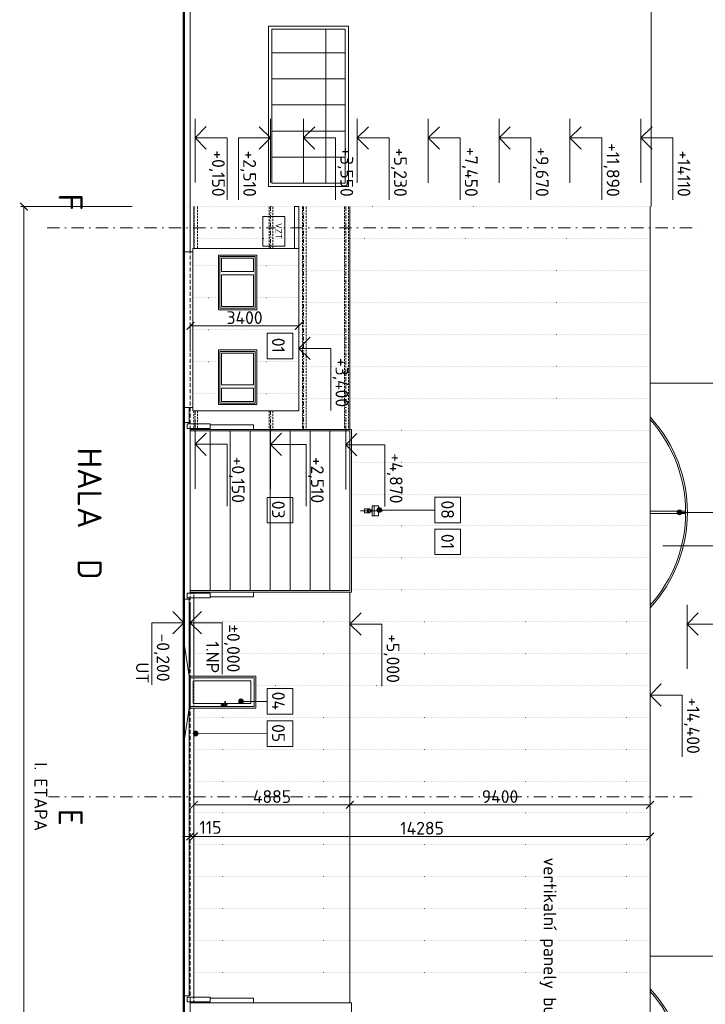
# Model space of a CAD drawing. Header units: millimetres. Extents: x -796345 to 3713765, y -2985421 to 2187451.
# Tile 107 of 256: x -30768 to -9296, y 56885 to 87720. Entities that reach past the tile are written whole.
import ezdxf
from ezdxf import colors
from ezdxf.entities.mleader import LeaderData, LeaderLine
from ezdxf.enums import TextEntityAlignment as Align
from ezdxf.math import Vec2, Vec3

# ---------------------------------------------------------------- set-up
doc = ezdxf.new("R2010")
doc.units = ezdxf.units.MM
doc.header["$PDMODE"] = 1
for name, pattern in [('CENTERX2', [101.6, 63.5, -12.7, 12.7, -12.7]), ('DASHDOT', [25.4, 12.7, -6.35, 0, -6.35]), ('DOT', [6.35, 0, -6.35]), ('HIDDEN', [9.525, 6.35, -3.175])]:
    doc.linetypes.add(name, pattern=pattern)
doc.layers.get('Defpoints').update_dxf_attribs({"color": 8})
for name, color, linetype, lineweight in [('A99_N_kce-pohl', 1, 'Continuous', 9), ('A99_N_koty-200', 5, 'Continuous', 5), ('A99_N_koty-200-vysk', 6, 'Continuous', 9), ('A99_N_leg-text', 7, 'Continuous', 9), ('A99_N_osy', 1, 'CENTERX2', 9), ('A99_N_sraf', 252, 'Continuous', 0), ('A99_N_txt-popis-200', 240, 'Continuous', 5), ('A99_N_txt-popis-50', 240, 'Continuous', 9), ('A99_N_znaceni 200', 5, 'Continuous', 5), ('A99_S_kce-pohl', 7, 'Continuous', 5), ('A99_S_osy', 1, 'CENTERX2', 5)]:
    doc.layers.add(name, color=color, linetype=linetype, lineweight=lineweight)
doc.styles.add('A99_kota', font='isocpeur.ttf', dxfattribs={"height": 2})
doc.styles.add('A99_popis', font='isocpeur.ttf')
doc.styles.add('ad_popis 100', font='isocpeur.ttf', dxfattribs={"height": 200})
doc.styles.add('ISOCPEUR_2', font='isocpeur.ttf', dxfattribs={"height": 2})
doc.dimstyles.new('A99_kota_200 new', dxfattribs={"dimscale": 200, "dimtxt": 2, "dimasz": 1.2, "dimexe": 0.5, "dimexo": 1.5, "dimgap": 0.3, "dimtad": 1, "dimdec": 0, "dimzin": 3, "dimdsep": 46, "dimtxsty": 'A99_kota', "dimblk": 'ARCHTICK', "dimcen": 2.5, "dimazin": 2, "dimtfac": 0.75, "dimtdec": 0, "dimtmove": 2, "dimatfit": 0, "dimfxl": 4, "dimfxlon": 1, "dimtolj": 1, "dimtzin": 0, "dimlwd": 5, "dimlwe": 5, "dimarcsym": 0})

# ---------------------------------------------------------------- blocks, each defined once
blk = doc.blocks.new('*U24')
at = {"color": 0, "linetype": 'ByBlock', "lineweight": -2}
blk.add_line((-3, 0), (7, 0), dxfattribs=at)
for points in [[(0, 0), (0, 5), (0, 5), (9.7, 5)], [(-1.75, 1.75), (0, 0), (1.75, 1.75)]]:
    blk.add_lwpolyline(points, dxfattribs=at)
at = {"color": 0, "linetype": 'ByBlock', "lineweight": -2, "style": 'A99_kota'}
for tag, p in [('VYSKA', (9.2, 7.75)), ('POPIS', (9.2, 4.5))]:
    blk.add_attdef(tag, text='', height=2, dxfattribs=at).set_placement(p, align=Align.TOP_RIGHT)
blk = doc.blocks.new('*U74')
at = {"color": 0, "linetype": 'ByBlock', "lineweight": -2}
blk.add_line((-3, 0), (7, 0), dxfattribs=at)
for points in [[(0, 0), (0, 5), (0, 5), (8.02, 5)], [(-1.75, 1.75), (0, 0), (1.75, 1.75)]]:
    blk.add_lwpolyline(points, dxfattribs=at)
at = {"color": 0, "linetype": 'ByBlock', "lineweight": -2, "style": 'A99_kota'}
for tag, p in [('VYSKA', (7.75, 7.75)), ('POPIS', (7.52, 4.5))]:
    blk.add_attdef(tag, text='', height=2, dxfattribs=at).set_placement(p, align=Align.TOP_RIGHT)
blk = doc.blocks.new('*U36')
at = {"color": 0, "linetype": 'ByBlock', "lineweight": -2}
blk.add_line((-3, 0), (7, 0), dxfattribs=at)
for points in [[(0, 0), (0, 5), (0, 5), (9.7, 5)], [(-1.75, 1.75), (0, 0), (1.75, 1.75)]]:
    blk.add_lwpolyline(points, dxfattribs=at)
at = {"color": 0, "linetype": 'ByBlock', "lineweight": -2, "style": 'A99_kota'}
for tag, p in [('VYSKA', (9.2, 7.75)), ('POPIS', (9.2, 4.5))]:
    blk.add_attdef(tag, text='', height=2, dxfattribs=at).set_placement(p, align=Align.TOP_RIGHT)
blk = doc.blocks.new('*U32')
at = {"color": 0, "linetype": 'ByBlock', "lineweight": -2}
blk.add_line((-3, 0), (7, 0), dxfattribs=at)
for points in [[(-1.75, -1.75), (0, 0), (1.75, -1.75)], [(0, 0), (0, -5), (0, -5), (9.7, -5)]]:
    blk.add_lwpolyline(points, dxfattribs=at)
at = {"color": 0, "linetype": 'ByBlock', "lineweight": -2, "style": 'A99_kota'}
for tag, p in [('VYSKA', (9.2, -2.25)), ('POPIS', (9.2, -5.5))]:
    blk.add_attdef(tag, text='', height=2, dxfattribs=at).set_placement(p, align=Align.TOP_RIGHT)
blk = doc.blocks.new('_ArchTick')
at = {"color": 0, "linetype": 'ByBlock', "const_width": 0.15}
blk.add_lwpolyline([(-0.5, -0.5), (0.5, 0.5)], dxfattribs=at)
blk = doc.blocks.new('*D337')
at = {"layer": 'A99_N_koty-200', "color": 0, "lineweight": 5, "transparency": 16777216}
for p, q in [((-25310, 62140), (-25310, 62040)), ((-11025, 62140), (-25310, 62140)), ((-11025, 62140), (-11025, 62240))]:
    blk.add_line(p, q, dxfattribs=at)
at = {"layer": 'Defpoints', "color": 0, "lineweight": 0, "transparency": 16777216}
for p in [(-25310, 62252.62718), (-25310, 62140), (-11025, 62140)]:
    blk.add_point(p, dxfattribs=at)
at = {"layer": 'A99_N_koty-200', "color": 0, "lineweight": 5, "transparency": 16777216, "xscale": 240, "yscale": 240, "zscale": 240}
for p, rotation in [((-25310, 62140), 179.9999999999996), ((-11025, 62140), 359.9999999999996)]:
    blk.add_blockref('_ArchTick', p, dxfattribs=dict(at, rotation=rotation))
at = {"layer": 'A99_N_koty-200', "color": 0, "transparency": 16777216, "insert": (-18167.5, 62400), "char_height": 400, "attachment_point": 5, "style": 'A99_kota'}
blk.add_mtext('\\A1;14285', dxfattribs=at)
blk = doc.blocks.new('*D393')
at = {"layer": 'A99_N_koty-200', "color": 0, "lineweight": 5, "transparency": 16777216}
for p, q in [((-25425, 77330), (-25425, 78230)), ((-25425, 78130), (-22025, 78130)), ((-22025, 77330), (-22025, 78230))]:
    blk.add_line(p, q, dxfattribs=at)
at = {"layer": 'Defpoints', "color": 0, "lineweight": 0, "transparency": 16777216}
for p in [(-22025, 78130), (-22025, 75470), (-25425, 74201)]:
    blk.add_point(p, dxfattribs=at)
at = {"layer": 'A99_N_koty-200', "color": 0, "lineweight": 5, "transparency": 16777216, "xscale": 240, "yscale": 240, "zscale": 240}
for p, rotation in [((-25425, 78130), 179.9999999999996), ((-22025, 78130), 359.9999999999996)]:
    blk.add_blockref('_ArchTick', p, dxfattribs=dict(at, rotation=rotation))
at = {"layer": 'A99_N_koty-200', "color": 0, "transparency": 16777216, "insert": (-23725, 78390), "char_height": 400, "attachment_point": 5, "style": 'A99_kota'}
blk.add_mtext('\\A1;3400', dxfattribs=at)
blk = doc.blocks.new('*D397')
at = {"layer": 'A99_N_koty-200', "color": 0, "lineweight": 5, "transparency": 16777216}
for p, q in [((-27247, 81865), (-30735, 81865)), ((-30635, 81865), (-30635, 45380)), ((-30252, 45380), (-30735, 45380))]:
    blk.add_line(p, q, dxfattribs=at)
at = {"layer": 'Defpoints', "color": 0, "linetype": 'Continuous', "lineweight": 0, "transparency": 16777216}
for p in [(-26947, 81865), (-30635, 45380), (-29952, 45380)]:
    blk.add_point(p, dxfattribs=at)
at = {"layer": 'A99_N_koty-200', "color": 0, "linetype": 'Continuous', "lineweight": 5, "transparency": 16777216, "xscale": 240, "yscale": 240, "zscale": 240}
for p, rotation in [((-30635, 81865), 89.99999999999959), ((-30635, 45380), 269.9999999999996)]:
    blk.add_blockref('_ArchTick', p, dxfattribs=dict(at, rotation=rotation))
at = {"layer": 'A99_N_koty-200', "color": 0, "linetype": 'Continuous', "lineweight": 5, "transparency": 16777216, "insert": (-30107, 63385), "char_height": 400, "attachment_point": 5, "rotation": 270, "style": 'A99_kota', "bg_fill": 3, "box_fill_scale": 1.1, "bg_fill_color": 256, "bg_fill_true_color": 13158600, "bg_fill_transparency": 0}
blk.add_mtext('\\A1;I. ETAPA', dxfattribs=at)
blk = doc.blocks.new('*D444')
at = {"layer": 'A99_N_koty-200', "color": 0, "lineweight": 5, "transparency": 16777216}
for p, q in [((-25310, 63131), (-25310, 63231)), ((-20425, 63131), (-20425, 63231)), ((-25310, 63131), (-20425, 63131))]:
    blk.add_line(p, q, dxfattribs=at)
at = {"layer": 'Defpoints', "color": 0, "lineweight": 0, "transparency": 16777216}
for p in [(-25310, 63131), (-20425, 63131), (-20425, 63131)]:
    blk.add_point(p, dxfattribs=at)
at = {"layer": 'A99_N_koty-200', "color": 0, "lineweight": 5, "transparency": 16777216, "xscale": 240, "yscale": 240, "zscale": 240, "rotation": 180}
blk.add_blockref('_ArchTick', (-25310, 63131), dxfattribs=at)
at = {"layer": 'A99_N_koty-200', "color": 0, "lineweight": 5, "transparency": 16777216, "xscale": 240, "yscale": 240, "zscale": 240}
blk.add_blockref('_ArchTick', (-20425, 63131), dxfattribs=at)
at = {"layer": 'A99_N_koty-200', "color": 0, "transparency": 16777216, "insert": (-22867, 63391), "char_height": 400, "attachment_point": 5, "style": 'A99_kota'}
blk.add_mtext('\\A1;4885', dxfattribs=at)
blk = doc.blocks.new('*D445')
at = {"layer": 'A99_N_koty-200', "color": 0, "lineweight": 5, "transparency": 16777216}
for p, q in [((-11025, 63131), (-11025, 63231)), ((-20425, 63131), (-20425, 63031)), ((-20425, 63131), (-11025, 63131))]:
    blk.add_line(p, q, dxfattribs=at)
at = {"layer": 'Defpoints', "color": 0, "lineweight": 0, "transparency": 16777216}
for p in [(-20425, 63131), (-11025, 63131), (-11025, 63131)]:
    blk.add_point(p, dxfattribs=at)
at = {"layer": 'A99_N_koty-200', "color": 0, "lineweight": 5, "transparency": 16777216, "xscale": 240, "yscale": 240, "zscale": 240, "rotation": 180}
blk.add_blockref('_ArchTick', (-20425, 63131), dxfattribs=at)
at = {"layer": 'A99_N_koty-200', "color": 0, "lineweight": 5, "transparency": 16777216, "xscale": 240, "yscale": 240, "zscale": 240}
blk.add_blockref('_ArchTick', (-11025, 63131), dxfattribs=at)
at = {"layer": 'A99_N_koty-200', "color": 0, "transparency": 16777216, "insert": (-15725, 63391), "char_height": 400, "attachment_point": 5, "style": 'A99_kota'}
blk.add_mtext('\\A1;9400', dxfattribs=at)
blk = doc.blocks.new('*D528')
at = {"layer": 'A99_N_koty-200', "color": 0, "lineweight": 5, "transparency": 16777216}
for p, q in [((-25425, 62140), (-25665, 62140)), ((-25425, 62140), (-25425, 62240)), ((-25425, 62140), (-25310, 62140)), ((-25310, 62140), (-25310, 62240)), ((-25310, 62140), (-25070, 62140))]:
    blk.add_line(p, q, dxfattribs=at)
at = {"layer": 'Defpoints', "color": 0, "lineweight": 0, "transparency": 16777216}
for p in [(-25425, 62140), (-25310, 62140), (-25310, 62140)]:
    blk.add_point(p, dxfattribs=at)
at = {"layer": 'A99_N_koty-200', "color": 0, "lineweight": 5, "transparency": 16777216, "xscale": 240, "yscale": 240, "zscale": 240}
blk.add_blockref('_ArchTick', (-25425, 62140), dxfattribs=at)
at = {"layer": 'A99_N_koty-200', "color": 0, "lineweight": 5, "transparency": 16777216, "xscale": 240, "yscale": 240, "zscale": 240, "rotation": 180}
blk.add_blockref('_ArchTick', (-25310, 62140), dxfattribs=at)
at = {"layer": 'A99_N_koty-200', "color": 0, "transparency": 16777216, "insert": (-24795, 62425), "char_height": 400, "attachment_point": 5, "style": 'A99_kota'}
blk.add_mtext('\\A1;115', dxfattribs=at)
blk = doc.blocks.new('*U552')
at = {"color": 0, "linetype": 'ByBlock', "lineweight": -2}
blk.add_line((-3, 0), (7, 0), dxfattribs=at)
for points in [[(0, 0), (0, 6.13), (0, 6.13), (9.7, 6.13)], [(-1.75, 1.75), (0, 0), (1.75, 1.75)]]:
    blk.add_lwpolyline(points, dxfattribs=at)
at = {"color": 0, "linetype": 'ByBlock', "lineweight": -2, "style": 'A99_kota'}
for tag, p in [('VYSKA', (9.2, 8.88)), ('POPIS', (9.2, 5.63))]:
    blk.add_attdef(tag, text='', height=2, dxfattribs=at).set_placement(p, align=Align.TOP_RIGHT)
blk = doc.blocks.new('*U553')
at = {"color": 0, "linetype": 'ByBlock', "lineweight": -2}
blk.add_line((-3, 0), (7, 0), dxfattribs=at)
for points in [[(0, 0), (0, 5.6), (0, 5.6), (9.7, 5.6)], [(-1.75, 1.75), (0, 0), (1.75, 1.75)]]:
    blk.add_lwpolyline(points, dxfattribs=at)
at = {"color": 0, "linetype": 'ByBlock', "lineweight": -2, "style": 'A99_kota'}
for tag, p in [('VYSKA', (9.2, 8.35)), ('POPIS', (9.2, 5.1))]:
    blk.add_attdef(tag, text='', height=2, dxfattribs=at).set_placement(p, align=Align.TOP_RIGHT)
blk = doc.blocks.new('*U132')
at = {"color": 0, "linetype": 'ByBlock', "lineweight": -2}
blk.add_line((-3, 0), (7, 0), dxfattribs=at)
for points in [[(0, 0), (0, 5), (0, 5), (9.7, 5)], [(-1.75, 1.75), (0, 0), (1.75, 1.75)]]:
    blk.add_lwpolyline(points, dxfattribs=at)
at = {"color": 0, "linetype": 'ByBlock', "lineweight": -2, "style": 'A99_kota'}
blk.add_attdef('POPIS', text='', height=2, rotation=360, dxfattribs=at).set_placement((9.2, 5.5), align=Align.BOTTOM_RIGHT)
blk.add_attdef('VYSKA', text='', height=2, rotation=360, dxfattribs=at).set_placement((9.2, 4.25), align=Align.TOP_RIGHT)

msp = doc.modelspace()

# ---------------------------------------------------------------- hatches: boundary and pattern name
at = {"layer": 'A99_N_leg-text', "lineweight": 5}
h = msp.add_hatch(color=256, dxfattribs=at)
h.dxf.hatch_style = 1
edge = h.paths.add_edge_path()
edge.add_arc((-19505.2, 72365), 75, 0, 360)
at = {"layer": 'A99_N_leg-text', "lineweight": 9}
h = msp.add_hatch(color=256, dxfattribs=at)
h.dxf.hatch_style = 1
edge = h.paths.add_edge_path()
edge.add_arc((-10107.2, 72290), 75, 0, 360)
at = {"layer": 'A99_N_leg-text', "lineweight": 5}
h = msp.add_hatch(color=256, dxfattribs=at)
h.dxf.hatch_style = 1
edge = h.paths.add_edge_path()
edge.add_arc((-23840, 66371.8), 75, 0, 360)
h = msp.add_hatch(color=256, dxfattribs=at)
h.dxf.hatch_style = 1
edge = h.paths.add_edge_path()
edge.add_arc((-25260, 65365.4), 75, 0, 360)

# ---------------------------------------------------------------- linework, layer by layer
at = {"layer": 'A99_N_kce-pohl', "color": 7, "linetype": 'HIDDEN', "lineweight": 5, "ltscale": 20}
msp.add_line((-25425, 5915.1), (-25425, 100450), dxfattribs=at)
at = {"layer": 'A99_N_kce-pohl', "color": 1, "linetype": 'Continuous', "lineweight": 9}
for p, q in [((-25310, 81865), (-25310, 80550)), ((-25310, 69615), (-25310, 67160)), ((-25310, 66160), (-25310, 57110))]:
    msp.add_line(p, q, dxfattribs=at)
at = {"layer": 'A99_N_kce-pohl', "color": 1, "linetype": 'Continuous', "lineweight": 13}
msp.add_line((-11025, 44880), (-11025, 81865), dxfattribs=at)
at = {"layer": 'A99_N_kce-pohl', "color": 1, "linetype": 'Continuous', "lineweight": 5}
for p, q in [((-23375, 67160), (-25425, 67160)), ((-23425, 67110), (-25425, 67110)), ((-25330, 66310), (-25330, 67010)), ((-23525, 67010), (-25325, 67010)), ((-23525, 66310), (-23525, 67010)), ((-23425, 66210), (-23425, 67110)), ((-23375, 66160), (-23375, 67160)), ((-24345.4, 66310), (-25325, 66310)), ((-24345.4, 66230.3), (-24345.4, 66356.8)), ((-24325, 66230.3), (-24325, 66356.8)), ((-23525, 66310), (-24325, 66310)), ((-23425, 66210), (-25425, 66210)), ((-23375, 66160), (-25425, 66160)), ((-24345.4, 66285.9), (-24434.8, 66285.9)), ((-24345.4, 66235), (-24434.8, 66235)), ((-24415.5, 66254.2), (-24415.5, 66268.7)), ((-24415.5, 66268.7), (-24399.1, 66264.2)), ((-24415.5, 66254.2), (-24399.1, 66258.4)), ((-24298.5, 66285.9), (-24325, 66285.9)), ((-24298.5, 66235), (-24325, 66235))]:
    msp.add_line(p, q, dxfattribs=at)
at = {"layer": 'A99_N_kce-pohl', "color": 7, "lineweight": 50}
msp.add_lwpolyline([(-25695, 24515), (-25625, 24515), (-25625, 114437.5)], dxfattribs=at)
at = {"layer": 'A99_N_kce-pohl', "color": 1, "lineweight": 9}
for points in [[(-22025, 80550), (-22160, 80550), (-22160, 81865), (-22025, 81865)], [(-23345, 80350), (-23345, 78635), (-24545, 78635), (-24545, 80350)], [(-23345, 75665), (-23345, 77380), (-24545, 77380), (-24545, 75665)]]:
    msp.add_lwpolyline(points, close=True, dxfattribs=at)
for points in [[(-20425, 74890), (-20425, 81865)], [(-25350, 80550), (-25350, 75470)], [(-25350, 80550), (-22025, 80550)], [(-22025, 80550), (-22025, 75470)], [(-25625, 80450), (-25350, 80450)], [(-25625, 75570), (-25350, 75570)], [(-25350, 75470), (-22025, 75470)], [(-20425, 56935), (-20425, 69790)]]:
    msp.add_lwpolyline(points, dxfattribs=at)
at = {"layer": 'A99_N_kce-pohl', "color": 1, "linetype": 'Continuous', "lineweight": 5}
for points in [[(-23447.5, 74890), (-23447.5, 75030), (-24800.2, 75030)], [(-24800, 74840), (-24800, 74840), (-24800, 69840)], [(-24175, 74840), (-24175, 74840), (-24175, 69840)], [(-23550, 74840), (-23550, 74840), (-23550, 69840)], [(-22925, 74840), (-22925, 74840), (-22925, 69840)], [(-22300, 74840), (-22300, 74840), (-22300, 69840)], [(-21675, 74840), (-21675, 74840), (-21675, 69840)], [(-21050, 74840), (-21050, 74840), (-21050, 69840)], [(-19670, 72500), (-19670, 72180)], [(-20090, 72340), (-19832.5, 72340)], [(-19805, 72312.5), (-19805, 72277.5), (-19970, 72277.5), (-19970, 72402.5), (-19805, 72402.5), (-19805, 72367.5)], [(-19860.2, 72367.5), (-19730, 72367.5)], [(-19860.2, 72312.5), (-19730, 72312.5)], [(-19805, 72340), (-19410.2, 72340)], [(-23447.5, 69790), (-23447.5, 69650), (-24800.2, 69650)], [(-25425, 67160), (-25425, 66160)], [(-23447.5, 56935), (-23447.5, 57075), (-24800.2, 57075)], [(-25425.2, 56885), (-25425.2, 56960)]]:
    msp.add_lwpolyline(points, dxfattribs=at)
at = {"layer": 'A99_N_kce-pohl', "linetype": 'Continuous'}
for points in [[(-25425.2, 74840), (-25425.2, 74915)], [(-25425.2, 69840), (-25425.2, 69765)], [(-25425, 69840), (-25425, 69765)]]:
    msp.add_lwpolyline(points, dxfattribs=at)
at = {"layer": 'A99_N_kce-pohl', "color": 1, "linetype": 'Continuous', "lineweight": 9}
for points in [[(-25425, 74890), (-20375, 74890), (-20375, 69790), (-25425, 69790)], [(-25425, 56935), (-20375, 56935), (-20375, 51835), (-25425, 51835)]]:
    msp.add_lwpolyline(points, close=True, dxfattribs=at)
at = {"layer": 'A99_N_kce-pohl', "color": 1, "linetype": 'Continuous', "lineweight": 5}
for points in [[(-25425, 74840), (-20425, 74840), (-20425, 69840), (-25425, 69840)], [(-19535.2, 72500), (-19535.2, 72180), (-19730, 72180), (-19730, 72500)]]:
    msp.add_lwpolyline(points, close=True, dxfattribs=at)
at = {"layer": 'A99_N_kce-pohl', "color": 1, "linetype": 'Continuous', "lineweight": 0}
for points in [[(-9915, 72325), (-11025, 72325)], [(-9915, 72255), (-11025, 72255)]]:
    msp.add_lwpolyline(points, dxfattribs=at)
at = {"layer": 'A99_N_kce-pohl', "color": 1, "linetype": 'Continuous', "lineweight": 5}
msp.add_circle((-19860, 72340), 27.5, dxfattribs=at)
at = {"layer": 'A99_N_kce-pohl', "color": 1, "linetype": 'Continuous', "lineweight": 0}
for centre, radius, start, end in [((-14267.5, 72290), 4410, 317.32926, 42.67074), ((-14267.4, 72290), 4354.9, 318.11967, 41.88033), ((-14267.5, 54380), 4410, 317.32926, 42.67074), ((-14267.4, 54380), 4354.9, 318.11967, 41.88033)]:
    msp.add_arc(centre, radius, start, end, dxfattribs=at)
at = {"layer": 'A99_N_kce-pohl', "color": 1, "linetype": 'Continuous', "lineweight": 5}
for centre, radius, start, end in [((-24335.2, 66356.8), 10.2, 0, 180), ((-24434.8, 66260.5), 25.5, 90, 270), ((-24393.8, 66261.3), 6.03, 208.73268, 151.26732), ((-24335.2, 66230.3), 10.2, 180, 0), ((-24298.5, 66260.5), 25.5, 270, 90)]:
    msp.add_arc(centre, radius, start, end, dxfattribs=at)
at = {"layer": 'A99_N_leg-text', "lineweight": 9}
for points in [[(-22217.5, 77902.5), (-23017.5, 77902.5), (-23017.5, 77102.5), (-22217.5, 77102.5)], [(-22217.5, 72760), (-23017.5, 72760), (-23017.5, 71960), (-22217.5, 71960)], [(-16967.5, 71770), (-17767.5, 71770), (-17767.5, 70970), (-16967.5, 70970)], [(-22217.5, 66770), (-23017.5, 66770), (-23017.5, 65970), (-22217.5, 65970)], [(-22217.5, 65760), (-23017.5, 65760), (-23017.5, 64960), (-22217.5, 64960)]]:
    msp.add_lwpolyline(points, close=True, dxfattribs=at)
for points in [[(-17767.5, 72365), (-19572.5, 72365)], [(-8897, 72290), (-10105, 72290)]]:
    msp.add_lwpolyline(points, dxfattribs=at)
at = {"layer": 'A99_N_leg-text', "lineweight": 5}
for points in [[(-23017.5, 66370), (-23840, 66371.8)], [(-23017.5, 65360), (-25260, 65365.4)]]:
    msp.add_lwpolyline(points, dxfattribs=at)
for centre in [(-19505.2, 72365), (-23840, 66371.8), (-25260, 65365.4)]:
    msp.add_circle(centre, 75, dxfattribs=at)
at = {"layer": 'A99_N_leg-text', "lineweight": 9}
msp.add_circle((-10107.2, 72290), 75, dxfattribs=at)
at = {"layer": 'A99_N_osy', "color": 5, "linetype": 'DASHDOT', "lineweight": 9, "ltscale": 30}
for points in [[(-29905, 81200), (-9440, 81200)], [(-29905, 63380), (-9440, 63380)]]:
    msp.add_lwpolyline(points, dxfattribs=at)
at = {"layer": 'A99_N_sraf', "linetype": 'DOT', "lineweight": 5, "ltscale": 7}
for points in [[(-25505, 81865), (-10995, 81865)], [(-25310, 80865), (-11025, 80865)], [(-25350.3, 80010), (-24545, 80009.4)], [(-23345, 80008.5), (-22025, 80007.5)], [(-22025, 79865), (-11025, 79865)], [(-25350, 79010), (-24545, 79009.4)], [(-23345, 79008.5), (-22024.7, 79007.5)], [(-22025, 78865), (-11025, 78865)], [(-25350, 78010), (-22024.7, 78007.5)], [(-22025, 77865), (-11025, 77865)], [(-25350, 77005), (-24545, 77005.6)], [(-23345, 77006.5), (-22024.7, 77007.5)], [(-22025, 76865), (-11025, 76865)], [(-25350.3, 76005), (-24545, 76005.6)], [(-23345, 76006.5), (-22025, 76007.5)], [(-22025, 75865), (-11025, 75865)], [(-20375, 74865), (-11025, 74865)], [(-20375, 73865), (-11025, 73865)], [(-20375, 72865), (-11025, 72865)], [(-20375, 71865), (-11025, 71865)], [(-20375, 70865), (-11025, 70865)], [(-20375, 69865), (-11025, 69865)], [(-25312.5, 68865), (-11025, 68865)], [(-25312.5, 67865), (-11025, 67865)], [(-23375, 66865), (-11025, 66865)], [(-25312.5, 65865), (-11025, 65865)], [(-25312.5, 64865), (-11025, 64865)], [(-25312.5, 63865), (-11025, 63865)], [(-25312.5, 62885), (-11025, 62885)], [(-25312.5, 61885), (-11025, 61885)], [(-25312.5, 60885), (-11025, 60885)], [(-25312.5, 59885), (-11025, 59885)], [(-25312.5, 58885), (-11025, 58885)], [(-25312.5, 57885), (-11025, 57885)]]:
    msp.add_lwpolyline(points, dxfattribs=at)
at = {"layer": 'A99_N_znaceni 200'}
for points in [[(-9013, 76333), (-11025, 76333)], [(-9003, 71240), (-10625, 71240)], [(-9013, 58388), (-11025, 58388)]]:
    msp.add_lwpolyline(points, dxfattribs=at)
at = {"layer": 'A99_S_kce-pohl', "lineweight": 5}
for p, q in [((-20475, 87520), (-22975, 87520)), ((-22975, 82500), (-22975, 87520)), ((-20575, 87420), (-22875, 87420)), ((-22875, 82600), (-22875, 87420)), ((-21175, 82600), (-21175, 87420)), ((-20575, 82600), (-20575, 87420)), ((-20475, 82500), (-20475, 87520)), ((-20575, 86683.3), (-22875, 86683.3)), ((-20575, 85866.7), (-22875, 85866.7)), ((-20575, 85050), (-22875, 85050)), ((-20575, 84233.3), (-22875, 84233.3)), ((-20575, 83416.7), (-22875, 83416.7)), ((-20475, 82500), (-22975, 82500)), ((-20575, 82600), (-22875, 82600))]:
    msp.add_line(p, q, dxfattribs=at)
at = {"layer": 'A99_S_kce-pohl'}
for p, q in [((-25455, 67157.5), (-25625, 68260)), ((-25455, 66162.5), (-25625, 65060))]:
    msp.add_line(p, q, dxfattribs=at)
for points in [[(-25425, 80450), (-25425, 100450)], [(-25455, 75065), (-25455, 75570)], [(-25455, 75105), (-25625, 75105)], [(-25455, 69575), (-25625, 69575)], [(-25455, 57150), (-25455, 69615)], [(-25455, 57150), (-25625, 57150)]]:
    msp.add_lwpolyline(points, dxfattribs=at)
at = {"layer": 'A99_S_kce-pohl', "lineweight": 5, "ltscale": 2}
msp.add_lwpolyline([(-10995, 81865), (-10995, 100450)], dxfattribs=at)
for points in [[(-22465.7, 81558.5), (-22465.7, 80622.5), (-23150.2, 80622.5), (-23150.2, 81558.5)], [(-23395, 80300), (-23395, 78685), (-24495, 78685), (-24495, 80300)], [(-23445, 80250), (-23445, 79830), (-24445, 79830), (-24445, 80250)], [(-23445, 79730), (-23445, 78735), (-24445, 78735), (-24445, 79730)], [(-23395, 75715), (-23395, 77330), (-24495, 77330), (-24495, 75715)], [(-23445, 76285), (-23445, 77280), (-24445, 77280), (-24445, 76285)], [(-23445, 75765), (-23445, 76185), (-24445, 76185), (-24445, 75765)]]:
    msp.add_lwpolyline(points, close=True, dxfattribs=at)
at = {"layer": 'A99_S_kce-pohl', "lineweight": 9}
for points in [[(-24800.2, 75065), (-25522.5, 75065), (-25522.5, 74915), (-24800.2, 74915)], [(-24800.2, 69615), (-25522.5, 69615), (-25522.5, 69765), (-24800.2, 69765)], [(-24800.2, 57110), (-25522.5, 57110), (-25522.5, 56960), (-24800.2, 56960)]]:
    msp.add_lwpolyline(points, close=True, dxfattribs=at)
at = {"layer": 'A99_S_osy', "linetype": 'HIDDEN', "lineweight": 0, "ltscale": 10}
for points in [[(-25315, 81865), (-25315, 80550)], [(-25195, 81865), (-25195, 80550)], [(-22955, 81865), (-22955, 80550)], [(-21915, 81865), (-21915, 74890)], [(-21795, 81865), (-21795, 74890)], [(-20595, 81865), (-20595, 74890)], [(-20475, 81865), (-20475, 74890)], [(-25315, 75470), (-25315, 74890)], [(-25195, 75470), (-25195, 74890)], [(-22955, 75470), (-22955, 74890)], [(-22835, 75470), (-22835, 74890)], [(-25315, 69790), (-25315, 56935)]]:
    msp.add_lwpolyline(points, dxfattribs=at)
at = {"layer": 'A99_S_osy', "linetype": 'DASHDOT', "lineweight": 5, "ltscale": 10}
for points in [[(-25300, 81865), (-25300, 80550)], [(-22915, 81865), (-22915, 80550)], [(-21875, 81865), (-21875, 74890)], [(-20555, 81865), (-20555, 74890)], [(-25275, 75470), (-25275, 74890)], [(-22915, 75470), (-22915, 74890)]]:
    msp.add_lwpolyline(points, dxfattribs=at)

# ---------------------------------------------------------------- block references
at = {"layer": 'A99_N_koty-200-vysk', "lineweight": 5}
ref = msp.add_blockref('*U132', (-25275, 84020), dxfattribs=dict(at, xscale=200, yscale=200, zscale=200, rotation=270))
ref.add_attrib('VYSKA', '+0,150', dxfattribs={"layer": '0', "color": 0, "linetype": 'ByBlock', "lineweight": -2, "height": 400, "rotation": 270, "style": 'A99_kota'}).set_placement((-24345, 82180), align=Align.TOP_RIGHT)
at = {"layer": 'A99_N_koty-200-vysk', "lineweight": 5, "xscale": 200, "yscale": 200, "zscale": 200, "rotation": 270}
for name, p, values in [('*U32', (-22915, 84015), {'VYSKA': '+2,510'}), ('*U24', (-21875, 84015), {'VYSKA': '+3,550'}), ('*U24', (-20195, 84015), {'VYSKA': '+5,230'}), ('*U24', (-17975, 84015), {'VYSKA': '+7,450'}), ('*U24', (-15755, 84015), {'VYSKA': '+9,670'}), ('*U24', (-13535, 84015), {'VYSKA': '+11,890'}), ('*U24', (-11315, 84015), {'VYSKA': '+14110'}), ('*U24', (-22025, 77425), {'VYSKA': '+3,400'}), ('*U24', (-25275, 74425), {'VYSKA': '+0,150'}), ('*U553', (-22915, 74420), {'VYSKA': '+2,510'}), ('*U552', (-20555, 74410), {'VYSKA': '+4,870'}), ('*U24', (-20425, 68791.9), {'VYSKA': '+5,000'}), ('*U36', (-9865, 68791.9), {'VYSKA': '+15,560'}), ('*U24', (-11025, 66570), {'VYSKA': '+14,400'})]:
    msp.add_blockref(name, p, dxfattribs=at).add_auto_attribs(values)
at = {"layer": 'A99_N_koty-200-vysk', "lineweight": 5}
ref = msp.add_blockref('*U32', (-25625, 68831.9), dxfattribs=dict(at, xscale=200, yscale=200, zscale=200, rotation=270))
ref.add_attrib('VYSKA', '-0,200', dxfattribs={"layer": '0', "color": 0, "linetype": 'ByBlock', "lineweight": -2, "height": 400, "rotation": 270, "style": 'A99_kota'}).set_placement((-26075, 66991.9), align=Align.TOP_RIGHT)
ref.add_attrib('POPIS_001', 'UT', (-27125, 67591.9), dxfattribs={"layer": '0', "color": 0, "linetype": 'ByBlock', "lineweight": -2, "height": 400, "rotation": 270, "style": 'A99_kota'})
ref = msp.add_blockref('*U74', (-25425, 68831.9), dxfattribs=dict(at, xscale=200, yscale=200, zscale=200, rotation=270))
ref.add_attrib('VYSKA', '±0,000', dxfattribs={"layer": '0', "color": 0, "linetype": 'ByBlock', "lineweight": -2, "height": 400, "rotation": 270, "style": 'A99_kota'}).set_placement((-23875, 67281.9), align=Align.TOP_RIGHT)
ref.add_attrib('POPIS_001', '1.NP', (-24925, 68246.9), dxfattribs={"layer": '0', "color": 0, "linetype": 'ByBlock', "lineweight": -2, "height": 400, "rotation": 270, "style": 'A99_kota'})

# ---------------------------------------------------------------- texts
at = {"layer": 'A99_N_leg-text', "lineweight": 9, "char_height": 400, "width": 717.083, "attachment_point": 2, "rotation": 270, "line_spacing_factor": 1.149209, "style": 'ISOCPEUR_2'}
for s, insert in [('{\\fISOCPEUR|b1|i0|c238|p34;01}', (-22465.7, 77520)), ('{\\fISOCPEUR|b1|i0|c238|p34;03}', (-22465.7, 72377.5)), ('{\\fISOCPEUR|b1|i0|c238|p34;04}', (-22465.7, 66387.5)), ('{\\fISOCPEUR|b1|i0|c238|p34;05}', (-22465.7, 65377.5))]:
    msp.add_mtext(s, dxfattribs=dict(at, insert=insert))
at = {"layer": 'A99_N_leg-text', "lineweight": 9, "insert": (-17167.5, 72375), "char_height": 400, "width": 402.994, "attachment_point": 2, "rotation": 270, "line_spacing_factor": 1.149209, "style": 'ISOCPEUR_2', "bg_fill": 3, "box_fill_scale": 1, "bg_fill_color": 256, "bg_fill_transparency": 0}
msp.add_mtext('\\A1;{\\fISOCPEUR|b1|i0|c238|p34;08}', dxfattribs=at)
at = {"layer": 'A99_N_txt-popis-200', "lineweight": 9, "ltscale": 5, "style": 'ad_popis 100'}
msp.add_text('HALA  D', height=750, rotation=270, dxfattribs=at).set_placement((-28950, 74325))
at = {"layer": 'A99_N_txt-popis-200', "color": 5, "lineweight": 0, "char_height": 750, "attachment_point": 1, "rotation": 270, "style": 'ad_popis 100'}
for s, insert in [('F', (-28800, 82275)), ('E', (-28800, 63011.8))]:
    msp.add_mtext_dynamic_manual_height_columns(s, width=832.5, gutter_width=1000, heights=[0], dxfattribs=dict(at, insert=insert))

# ---------------------------------------------------------------- dimensions: what is measured, and where the dimension line sits
at = {"layer": 'A99_N_koty-200'}
for base, p1, p2, picture, middle in [((-22025, 78130), (-25425, 74201.2), (-22025, 75470), '*D393', (-23725, 78390)), ((-20425, 63131.1), (-25310, 63131.1), (-20425, 63131.1), '*D444', (-22867.5, 63391.1)), ((-11025, 63131.1), (-20425, 63131.1), (-11025, 63131.1), '*D445', (-15725, 63391.1)), ((-25310, 62140), (-11025, 62140), (-25310, 62252.6), '*D337', (-18167.5, 62400))]:
    dim = msp.add_linear_dim(base=base, p1=p1, p2=p2, dimstyle='A99_kota_200 new', override={"dimscale": 0, "dimtix": 0, "dimtofl": 1, "dimtmove": 2, "dimatfit": 3}, dxfattribs=at)
    dim.commit()
    dim.dimension.update_dxf_attribs({"geometry": picture, "text_midpoint": middle})
dim = msp.add_linear_dim(base=(-25310, 62140), p1=(-25425, 62140), p2=(-25310, 62140), dimstyle='A99_kota_200 new', override={"dimscale": 0, "dimtix": 0, "dimtofl": 1, "dimtmove": 2, "dimatfit": 3}, dxfattribs=at)
dim.commit()
dim.dimension.update_dxf_attribs({"geometry": '*D528', "text_midpoint": (-24795, 62425), "dimtype": 128})

# ---------------------------------------------------------------- next in the draw order: linework, layer by layer
at = {"layer": 'A99_N_leg-text', "lineweight": 9}
msp.add_lwpolyline([(-16967.5, 72765), (-17767.5, 72765), (-17767.5, 71965), (-16967.5, 71965)], close=True, dxfattribs=at)

# ---------------------------------------------------------------- next in the draw order: texts
at = {"layer": 'A99_N_leg-text', "lineweight": 9, "attachment_point": 2, "rotation": 270, "line_spacing_factor": 1.149209, "style": 'ISOCPEUR_2', "bg_fill": 3, "box_fill_scale": 1, "bg_fill_color": 256, "bg_fill_transparency": 0}
for s, insert, char_height, width in [('VZT', (-22555, 81105), 200, 438.87), ('\\A1;{\\fISOCPEUR|b1|i0|c238|p34;01}', (-17167.5, 71380), 400, 402.994)]:
    msp.add_mtext(s, dxfattribs=dict(at, insert=insert, char_height=char_height, width=width))

# ---------------------------------------------------------------- next in the draw order: dimensions: what is measured, and where the dimension line sits
at = {"layer": 'A99_N_koty-200', "color": 1, "linetype": 'Continuous', "lineweight": 5}
dim = msp.add_linear_dim(base=(-30635, 45380), p1=(-26947.3, 81865), p2=(-29952.5, 45380), angle=270, text='I. ETAPA', dimstyle='A99_kota_200 new', override={"dimscale": 0, "dimtix": 0, "dimtofl": 1, "dimtmove": 2, "dimatfit": 0, "dimfxl": 20, "dimtfill": 1}, dxfattribs=at)
dim.commit()
dim.dimension.update_dxf_attribs({"geometry": '*D397', "text_midpoint": (-30107.5, 63385), "dimtype": 128})

# ---------------------------------------------------------------- next in the draw order: leaders
at = {"layer": 'A99_N_txt-popis-50', "lineweight": 9}
ml = msp.add_multileader_mtext('Standard', dxfattribs=at)
ml.set_content('\\A1;{\\C256;vertikalní panely budou v úrovni +5,000 m (horní hrana vrat) horizontálně rozděleny na dvě části. }', color=1, style='A99_popis')
ml.set_leader_properties(color=256, linetype='ByLayer', lineweight=-1)
ml.build(insert=Vec2(0, 0))
ml.multileader.update_dxf_attribs({"dogleg_length": 1, "arrow_head_size": 300, "scale": 200})
ctx = ml.context
ctx.base_point, ctx.scale, ctx.char_height, ctx.arrow_head_size, ctx.landing_gap_size, ctx.plane_origin, ctx.plane_x_axis, ctx.plane_y_axis = Vec3(-14217.5, 61732.5), 200, 400, 300, 250, Vec3(-22778.5, 49152.5), Vec3(0, -1), Vec3(1, 0)
notes = []
notes.append((ctx, [(1, (1, 1, 0), (-14217.5, 45587.5), (0, 1), 585, [(0, [(-20425, 45582.5)], 0, [])])]))
ctx.mtext.insert, ctx.mtext.text_direction, ctx.mtext.rotation, ctx.mtext.width, ctx.mtext.defined_height, ctx.mtext.flow_direction = Vec3(-13957.5, 61482.5), Vec3(0, -1), 4.712389, 15234.519, 2541.3, 5
ctx.mtext.has_bg_fill, ctx.mtext.bg_color, ctx.mtext.bg_scale_factor, ctx.mtext.bg_transparency, ctx.mtext.use_window_bg_color = 1, -1073741824, 1, 0, 1
for ctx, leaders in notes:
    for number, flags, end, landing, length, lines in leaders:
        leader = LeaderData()
        leader.index, (leader.has_last_leader_line, leader.has_dogleg_vector, leader.attachment_direction) = number, flags
        leader.last_leader_point, leader.dogleg_vector, leader.dogleg_length = Vec3(end), Vec3(landing), length
        for number, points, colour, breaks in lines:
            line = LeaderLine()
            line.index, line.vertices, line.color, line.breaks = number, Vec3.list(points), colors.encode_raw_color(colour), breaks
            leader.lines.append(line)
        ctx.leaders.append(leader)

# ---------------------------------------------------------------- next in the draw order: linework, layer by layer
at = {"layer": 'A99_S_osy', "linetype": 'HIDDEN', "lineweight": 0, "ltscale": 10}
msp.add_lwpolyline([(-22835, 81865), (-22835, 80550)], dxfattribs=at)

doc.saveas('drawing.dxf')
